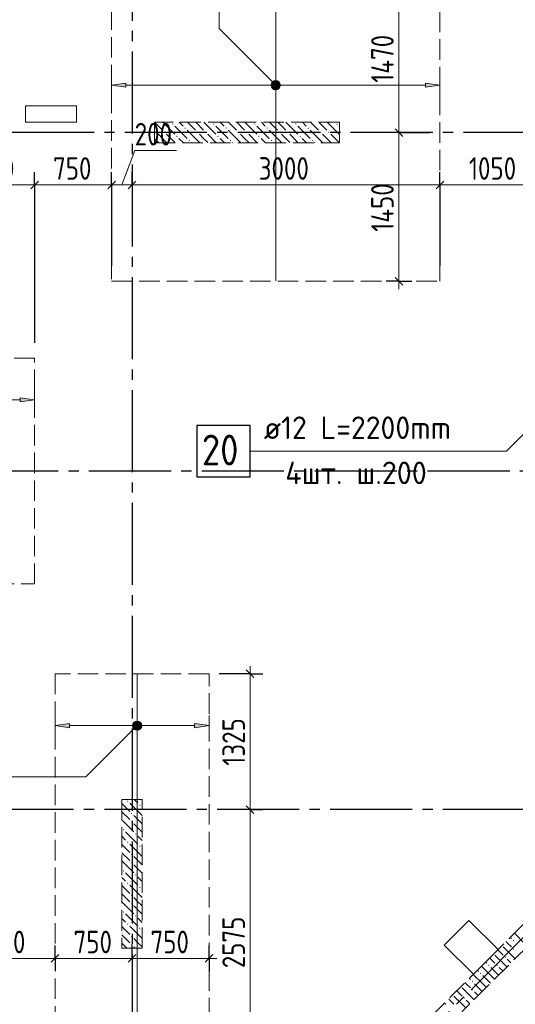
# Model space of a CAD drawing. Header units: millimetres. Extents: x 0 to 43617, y 0 to 59400.
# Tile 21 of 41: x 15229 to 20059, y 27233 to 36830. Entities that reach past the tile are written whole.
import ezdxf

# ---------------------------------------------------------------- set-up
doc = ezdxf.new("R2010")
doc.units = ezdxf.units.MM
doc.linetypes.add('______2', pattern=[270, 200, -70])
doc.linetypes.add('______5', pattern=[1100, 800, -100, 100, -100])
for name, color, linetype, lineweight in [('Standard', 7, 'Continuous', 25), ('ДОП Верх по Х', 7, 'Continuous', 25), ('ЖБ Пилон', 180, 'Continuous', 25), ('Оси', 40, '______5', 18), ('Позиционная метка номер позиции', 7, 'Continuous', 13), ('Примечания', 7, 'Continuous', 25)]:
    doc.layers.add(name, color=color, linetype=linetype, lineweight=lineweight)
doc.layers.add('ЖБ Перекрытие верхний уровень', color=7, linetype='Continuous', lineweight=25, true_color=0xe0e0ff)
doc.layers.add('ЖБ Стена верхний уровень', color=7, linetype='Continuous', lineweight=25, true_color=0x006e00)
doc.styles.add('GOST 2.304-81', font='txt')
doc.styles.add('ISOCPEUR', font='txt')

msp = doc.modelspace()

# ---------------------------------------------------------------- hatches: boundary and pattern name
at = {"layer": 'ДОП Верх по Х', "linetype": 'Continuous', "lineweight": 13, "transparency": 33554687}
for points in [[(16264, 36171.8), (16124, 36191.8), (16264, 36211.8)], [(15714, 29929), (15574, 29949), (15714, 29969)]]:
    msp.add_hatch(color=7, dxfattribs=at).paths.add_polyline_path(points, flags=16)
for points in [[(17691.7, 36173), (17691.7, 36210.5), (17686.5, 36191.8)], [(17691.7, 36210.5), (17705.2, 36159.5), (17705.2, 36224)], [(17691.7, 36210.5), (17691.7, 36173), (17705.2, 36159.5)], [(17705.2, 36224), (17724, 36154.3), (17724, 36229.3)], [(17705.2, 36224), (17705.2, 36159.5), (17724, 36154.3)], [(17724, 36229.3), (17724, 36154.3), (17742.7, 36159.5)], [(17724, 36229.3), (17742.7, 36159.5), (17742.7, 36224)], [(17742.7, 36224), (17742.7, 36159.5), (17756.2, 36173)], [(17742.7, 36224), (17756.2, 36173), (17756.2, 36210.5)], [(17756.2, 36210.5), (17756.2, 36173), (17761.5, 36191.8)], [(19184, 36171.8), (19324, 36191.8), (19184, 36211.8)], [(15234, 33105.5), (15374, 33125.5), (15234, 33145.5)], [(16341.7, 29930.2), (16341.7, 29967.8), (16336.5, 29949)], [(16341.7, 29967.8), (16355.2, 29916.7), (16355.2, 29981.2)], [(16341.7, 29967.8), (16341.7, 29930.2), (16355.2, 29916.7)], [(16355.2, 29981.2), (16374, 29911.5), (16374, 29986.5)], [(16355.2, 29981.2), (16355.2, 29916.7), (16374, 29911.5)], [(16374, 29986.5), (16374, 29911.5), (16392.7, 29916.7)], [(16374, 29986.5), (16392.7, 29916.7), (16392.7, 29981.2)], [(16392.7, 29981.2), (16392.7, 29916.7), (16406.2, 29930.2)], [(16392.7, 29981.2), (16406.2, 29930.2), (16406.2, 29967.8)], [(16406.2, 29967.8), (16406.2, 29930.2), (16411.5, 29949)], [(16934, 29929), (17074, 29949), (16934, 29969)]]:
    msp.add_hatch(color=7, dxfattribs=at).paths.add_polyline_path(points)
at = {"layer": 'ЖБ Пилон', "linetype": 'Continuous', "lineweight": 18, "transparency": 33554687}
for points in [[(16714.5, 35813.1), (16721, 35819.6), (16727.5, 35813.1), (16721, 35806.6)], [(17114.5, 35813.1), (17121, 35819.6), (17127.5, 35813.1), (17121, 35806.6)], [(17514.5, 35813.1), (17521, 35819.6), (17527.5, 35813.1), (17521, 35806.6)], [(17914.5, 35813.1), (17921, 35819.6), (17927.5, 35813.1), (17921, 35806.6)], [(18314.5, 35813.1), (18321, 35819.6), (18327.5, 35813.1), (18321, 35806.6)], [(16554.4, 35733.1), (16560.9, 35739.6), (16567.4, 35733.1), (16560.9, 35726.6)], [(16634.5, 35733.1), (16640.9, 35739.6), (16647.4, 35733.1), (16640.9, 35726.6)], [(16834.5, 35773.1), (16840.9, 35779.6), (16847.4, 35773.1), (16840.9, 35766.6)], [(16954.4, 35733.1), (16960.9, 35739.6), (16967.4, 35733.1), (16960.9, 35726.6)], [(17034.5, 35733.1), (17040.9, 35739.6), (17047.4, 35733.1), (17040.9, 35726.6)], [(17234.5, 35773.1), (17240.9, 35779.6), (17247.4, 35773.1), (17240.9, 35766.6)], [(17354.4, 35733.1), (17360.9, 35739.6), (17367.4, 35733.1), (17360.9, 35726.6)], [(17434.5, 35733.1), (17440.9, 35739.6), (17447.4, 35733.1), (17440.9, 35726.6)], [(17634.5, 35773.1), (17640.9, 35779.6), (17647.4, 35773.1), (17640.9, 35766.6)], [(17754.4, 35733.1), (17760.9, 35739.6), (17767.4, 35733.1), (17760.9, 35726.6)], [(17834.5, 35733.1), (17840.9, 35739.6), (17847.4, 35733.1), (17840.9, 35726.6)], [(18034.5, 35773.1), (18040.9, 35779.6), (18047.4, 35773.1), (18040.9, 35766.6)], [(18154.4, 35733.1), (18160.9, 35739.6), (18167.4, 35733.1), (18160.9, 35726.6)], [(18234.5, 35733.1), (18240.9, 35739.6), (18247.4, 35733.1), (18240.9, 35726.6)], [(16754.4, 35693.1), (16760.9, 35699.6), (16767.4, 35693.1), (16760.9, 35686.6)], [(16874.5, 35653.1), (16881, 35659.6), (16887.5, 35653.1), (16881, 35646.6)], [(17154.4, 35693.1), (17160.9, 35699.6), (17167.4, 35693.1), (17160.9, 35686.6)], [(17274.5, 35653.1), (17281, 35659.6), (17287.5, 35653.1), (17281, 35646.6)], [(17554.4, 35693.1), (17560.9, 35699.6), (17567.4, 35693.1), (17560.9, 35686.6)], [(17674.5, 35653.1), (17681, 35659.6), (17687.5, 35653.1), (17681, 35646.6)], [(17954.4, 35693.1), (17960.9, 35699.6), (17967.4, 35693.1), (17960.9, 35686.6)], [(18074.5, 35653.1), (18081, 35659.6), (18087.5, 35653.1), (18081, 35646.6)], [(16274.5, 29213.1), (16281, 29219.6), (16287.5, 29213.1), (16281, 29206.6)], [(16394.5, 29173.1), (16401, 29179.6), (16407.5, 29173.1), (16401, 29166.6)], [(16314.5, 29093.1), (16321, 29099.6), (16327.5, 29093.1), (16321, 29086.6)], [(16314.5, 29013.1), (16321, 29019.6), (16327.5, 29013.1), (16321, 29006.6)], [(16234.5, 28933.1), (16240.9, 28939.6), (16247.4, 28933.1), (16240.9, 28926.6)], [(16354.4, 28893.1), (16360.9, 28899.6), (16367.4, 28893.1), (16360.9, 28886.6)], [(16274.5, 28813.1), (16281, 28819.6), (16287.5, 28813.1), (16281, 28806.6)], [(16314.5, 28693.1), (16321, 28699.6), (16327.5, 28693.1), (16321, 28686.6)], [(16394.5, 28773.1), (16401, 28779.6), (16407.5, 28773.1), (16401, 28766.6)], [(16314.5, 28613.1), (16321, 28619.6), (16327.5, 28613.1), (16321, 28606.6)], [(16234.5, 28533.1), (16240.9, 28539.6), (16247.4, 28533.1), (16240.9, 28526.6)], [(16274.5, 28413.1), (16281, 28419.6), (16287.5, 28413.1), (16281, 28406.6)], [(16354.4, 28493.1), (16360.9, 28499.6), (16367.4, 28493.1), (16360.9, 28486.6)], [(16394.5, 28373.1), (16401, 28379.6), (16407.5, 28373.1), (16401, 28366.6)], [(16314.5, 28293.1), (16321, 28299.6), (16327.5, 28293.1), (16321, 28286.6)], [(16314.5, 28213.1), (16321, 28219.6), (16327.5, 28213.1), (16321, 28206.6)], [(16234.5, 28133.1), (16240.9, 28139.6), (16247.4, 28133.1), (16240.9, 28126.6)], [(16354.4, 28093.1), (16360.9, 28099.6), (16367.4, 28093.1), (16360.9, 28086.6)], [(16274.5, 28013.1), (16281, 28019.6), (16287.5, 28013.1), (16281, 28006.6)], [(16394.5, 27973.1), (16401, 27979.6), (16407.5, 27973.1), (16401, 27966.6)], [(16314.5, 27893.1), (16321, 27899.6), (16327.5, 27893.1), (16321, 27886.6)], [(16314.5, 27813.1), (16321, 27819.6), (16327.5, 27813.1), (16321, 27806.6)]]:
    msp.add_hatch(color=7, dxfattribs=at).paths.add_polyline_path(points, flags=16)
at = {"layer": 'ЖБ Стена верхний уровень', "linetype": 'Continuous', "lineweight": 18, "transparency": 33554687}
for points in [[(20034.5, 27853.1), (20040.9, 27859.6), (20047.4, 27853.1), (20040.9, 27846.6)], [(20034.5, 27773.1), (20040.9, 27779.6), (20047.4, 27773.1), (20040.9, 27766.6)], [(19954.4, 27693.1), (19960.9, 27699.6), (19967.4, 27693.1), (19960.9, 27686.6)], [(19794.5, 27613.1), (19801, 27619.6), (19807.5, 27613.1), (19801, 27606.6)], [(19874.5, 27613.1), (19881, 27619.6), (19887.5, 27613.1), (19881, 27606.6)], [(19634.5, 27453.1), (19640.9, 27459.6), (19647.4, 27453.1), (19640.9, 27446.6)], [(19714.5, 27533.1), (19721, 27539.6), (19727.4, 27533.1), (19721, 27526.6)], [(19634.5, 27373.1), (19640.9, 27379.6), (19647.4, 27373.1), (19640.9, 27366.6)], [(19554.4, 27293.1), (19560.9, 27299.6), (19567.4, 27293.1), (19560.9, 27286.6)]]:
    msp.add_hatch(color=7, dxfattribs=at).paths.add_polyline_path(points, flags=16)
at = {"layer": 'Позиционная метка номер позиции', "linetype": 'Continuous', "lineweight": 13, "transparency": 33554687}
for points in [[(17692.2, 36160), (17735.4, 36235.1), (17680.7, 36180.3)], [(17680.7, 36180.3), (17735.4, 36235.1), (17712.5, 36235.1)], [(17680.7, 36180.3), (17712.5, 36235.1), (17680.7, 36203.2)], [(17680.7, 36203.2), (17712.5, 36235.1), (17692.2, 36223.6)], [(17692.2, 36160), (17755.8, 36223.6), (17735.4, 36235.1)], [(17712.5, 36148.5), (17755.8, 36223.6), (17692.2, 36160)], [(17712.5, 36148.5), (17767.3, 36203.2), (17755.8, 36223.6)], [(17735.4, 36148.5), (17767.3, 36203.2), (17712.5, 36148.5)], [(17735.4, 36148.5), (17767.3, 36180.3), (17767.3, 36203.2)], [(17767.3, 36180.3), (17735.4, 36148.5), (17755.8, 36160)], [(16405.8, 29917.2), (16342.2, 29980.8), (16330.7, 29960.4)], [(16405.8, 29917.2), (16330.7, 29960.4), (16385.5, 29905.7)], [(16385.5, 29905.7), (16330.7, 29960.4), (16330.7, 29937.5)], [(16417.3, 29937.5), (16362.5, 29992.3), (16342.2, 29980.8)], [(16417.3, 29937.5), (16342.2, 29980.8), (16405.8, 29917.2)], [(16417.3, 29960.4), (16385.5, 29992.3), (16362.5, 29992.3)], [(16417.3, 29960.4), (16362.5, 29992.3), (16417.3, 29937.5)], [(16385.5, 29992.3), (16417.3, 29960.4), (16405.8, 29980.8)], [(16385.5, 29905.7), (16330.7, 29937.5), (16362.5, 29905.7)], [(16362.5, 29905.7), (16330.7, 29937.5), (16342.2, 29917.2)]]:
    msp.add_hatch(color=7, dxfattribs=at).paths.add_polyline_path(points)

# ---------------------------------------------------------------- linework, layer by layer
at = {"layer": 'Standard', "color": 7, "linetype": 'Continuous', "lineweight": 13, "transparency": 33554687}
for p, q in [((18924, 35730), (18924, 37200)), ((16224, 35220), (16349.6, 35553.8)), ((16349.6, 35553.8), (16756.2, 35553.8)), ((15374, 35220), (14624, 35220)), ((16124, 35220), (15374, 35220)), ((16324, 35220), (16124, 35220)), ((19324, 35220), (16324, 35220)), ((20374, 35220), (19324, 35220)), ((18924, 34280), (18924, 34205)), ((17474, 30455), (17474, 30530)), ((17474, 29130), (17474, 30455)), ((15574, 27680), (14624, 27680)), ((16324, 27680), (15574, 27680)), ((17074, 27680), (16324, 27680)), ((17074, 27680), (17149, 27680))]:
    msp.add_line(p, q, dxfattribs=at)
at = {"layer": 'Standard', "color": 251, "linetype": 'Continuous', "lineweight": -3, "true_color": 0x656565, "transparency": 33554687}
for p, q in [((18924, 35730), (18799, 35730)), ((18924, 35730), (19049, 35730)), ((18924, 35730), (19224, 35730)), ((15374, 35220), (15374, 35345)), ((16124, 35220), (16124, 35345)), ((16324, 35220), (16324, 35345)), ((19324, 35220), (19324, 35345)), ((15374, 35220), (15374, 35095)), ((15374, 35220), (15374, 33680)), ((16124, 35220), (16124, 35095)), ((16124, 35220), (16124, 34430)), ((16324, 35220), (16324, 35095)), ((16324, 35220), (16324, 35216)), ((19324, 35220), (19324, 35095)), ((19324, 35220), (19324, 34430)), ((18924, 34280), (18799, 34280)), ((18924, 34280), (19049, 34280)), ((18924, 34280), (18924, 34280)), ((17474, 30455), (17174, 30455)), ((17474, 30455), (17349, 30455)), ((17474, 30455), (17599, 30455)), ((17474, 29130), (17349, 29130)), ((17474, 29130), (17599, 29130)), ((15574, 27680), (15574, 27805)), ((16324, 27680), (16324, 27805)), ((17074, 27680), (17074, 27805)), ((15574, 27680), (15574, 27555)), ((15574, 27680), (15574, 27680)), ((16324, 27680), (16324, 27555)), ((16324, 27680), (16324, 27680)), ((17074, 27680), (17074, 27555)), ((17074, 27680), (17074, 27680))]:
    msp.add_line(p, q, dxfattribs=at)
at = {"layer": 'Standard', "color": 7, "linetype": 'Continuous', "lineweight": 25, "transparency": 33554687}
for p, q in [((18961.5, 35692.5), (18886.5, 35767.5)), ((15411.5, 35257.5), (15336.5, 35182.5)), ((16161.5, 35257.5), (16086.5, 35182.5)), ((16361.5, 35257.5), (16286.5, 35182.5)), ((19361.5, 35257.5), (19286.5, 35182.5)), ((18961.5, 34242.5), (18886.5, 34317.5)), ((17511.5, 30417.5), (17436.5, 30492.5)), ((17511.5, 29092.5), (17436.5, 29167.5)), ((15611.5, 27717.5), (15536.5, 27642.5)), ((16361.5, 27717.5), (16286.5, 27642.5)), ((17111.5, 27717.5), (17036.5, 27642.5))]:
    msp.add_line(p, q, dxfattribs=at)
at = {"layer": 'Standard', "color": 7, "linetype": 'Continuous', "lineweight": 13, "transparency": 33554687}
for points in [[(18924, 34280), (18924, 34694.4), (18924, 34694.4), (18924, 35730)], [(17474, 26555), (17474, 27525.2), (17474, 27525.2), (17474, 29130)]]:
    msp.add_lwpolyline(points, dxfattribs=at)
at = {"layer": 'Standard', "color": 251, "linetype": 'Continuous', "lineweight": -3, "true_color": 0x656565, "transparency": 33554687}
msp.add_lwpolyline([(17474, 29130), (17457, 29130), (17457, 29130), (17174, 29130)], dxfattribs=at)
at = {"layer": 'ДОП Верх по Х', "color": 7, "linetype": 'Continuous', "lineweight": 18, "transparency": 33554687}
for p, q in [((17724, 37194), (17724, 34286)), ((16374, 30449), (16374, 26561))]:
    msp.add_line(p, q, dxfattribs=at)
at = {"layer": 'ДОП Верх по Х', "color": 251, "linetype": 'Continuous', "lineweight": 13, "true_color": 0x494949, "transparency": 33554687}
for p, q in [((16124, 36191.8), (16124, 36291.8)), ((19324, 36191.8), (19324, 36291.8)), ((16124, 36191.8), (16264, 36211.8)), ((16264, 36171.8), (16124, 36191.8)), ((16124, 36191.8), (16124, 36091.8)), ((16124, 36191.8), (16124, 36191.8)), ((16264, 36211.8), (16264, 36171.8)), ((16264, 36191.8), (17694, 36191.8)), ((17724, 36229.3), (17724, 36229.3)), ((17754, 36191.8), (19184, 36191.8)), ((19324, 36191.8), (19184, 36211.8)), ((19184, 36211.8), (19184, 36171.8)), ((19184, 36171.8), (19324, 36191.8)), ((19324, 36191.8), (19324, 36091.8)), ((19324, 36191.8), (19324, 36191.8)), ((17724, 36154.3), (17724, 36154.3)), ((15374, 33125.5), (15374, 33225.5)), ((13804, 33125.5), (15234, 33125.5)), ((15374, 33125.5), (15234, 33145.5)), ((15234, 33145.5), (15234, 33105.5)), ((15234, 33105.5), (15374, 33125.5)), ((15374, 33125.5), (15374, 33025.5)), ((15374, 33125.5), (15374, 33125.5)), ((15574, 29949), (15574, 30049)), ((17074, 29949), (17074, 30049)), ((15574, 29949), (15714, 29969)), ((15714, 29929), (15574, 29949)), ((15574, 29949), (15574, 29849)), ((15574, 29949), (15574, 29949)), ((15714, 29969), (15714, 29929)), ((15714, 29949), (16344, 29949)), ((16374, 29986.5), (16374, 29986.5)), ((16404, 29949), (16934, 29949)), ((17074, 29949), (16934, 29969)), ((16934, 29969), (16934, 29929)), ((16934, 29929), (17074, 29949)), ((17074, 29949), (17074, 29849)), ((17074, 29949), (17074, 29949)), ((16374, 29911.5), (16374, 29911.5))]:
    msp.add_line(p, q, dxfattribs=at)
at = {"layer": 'ДОП Верх по Х', "color": 7, "linetype": 'Continuous', "lineweight": 13, "transparency": 33554687}
msp.add_line((17588, 32625.5), (19674, 32625.5), dxfattribs=at)
at = {"layer": 'ДОП Верх по Х', "color": 7, "linetype": 'Continuous', "lineweight": 25, "transparency": 33554687}
msp.add_lwpolyline([(16954, 32375.5), (17474, 32375.5), (17474, 32875.5), (16954, 32875.5), (16954, 32375.5)], dxfattribs=at)
at = {"layer": 'ДОП Верх по Х', "color": 251, "linetype": 'Continuous', "lineweight": 13, "true_color": 0x494949, "transparency": 33554687}
for centre in [(17724, 36191.8), (16374, 29949)]:
    msp.add_circle(centre, 37.5, dxfattribs=at)
at = {"layer": 'ЖБ Перекрытие верхний уровень', "color": 7, "linetype": 'Continuous', "lineweight": 18, "transparency": 33554687}
for p, q in [((15784, 35990), (15284, 35990)), ((15284, 35990), (15284, 35830)), ((15784, 35830), (15784, 35990)), ((15284, 35830), (15784, 35830)), ((19607.5, 28048.6), (19367.1, 27808.2)), ((19890.4, 27765.7), (19607.5, 28048.6)), ((19367.1, 27808.2), (19650, 27525.3)), ((19650, 27525.3), (19890.4, 27765.7))]:
    msp.add_line(p, q, dxfattribs=at)
at = {"layer": 'ЖБ Пилон', "color": 253, "linetype": '______2', "lineweight": 13, "true_color": 0xa0a0a0, "transparency": 33554687}
for p, q in [((18344, 35830), (16544, 35830)), ((16544, 35830), (16544, 35630)), ((18344, 35630), (18344, 35830)), ((16544, 35630), (18344, 35630)), ((16224, 29230), (16224, 27780)), ((16424, 29230), (16224, 29230)), ((16424, 27780), (16424, 29230)), ((16224, 27780), (16424, 27780))]:
    msp.add_line(p, q, dxfattribs=at)
at = {"layer": 'ЖБ Пилон', "color": 9, "linetype": 'Continuous', "lineweight": 18, "true_color": 0xc7c7c7, "transparency": 33554687}
for p, q in [((16544.1, 35830), (16621, 35753.1)), ((16624.1, 35830), (16740.9, 35713.1)), ((16821, 35793.1), (16784.1, 35830)), ((16864.1, 35830), (16940.9, 35753.1)), ((16944.1, 35830), (17021, 35753.1)), ((17024.1, 35830), (17140.9, 35713.1)), ((17221, 35793.1), (17184.1, 35830)), ((17264.1, 35830), (17340.9, 35753.1)), ((17344.1, 35830), (17421, 35753.1)), ((17424.1, 35830), (17540.9, 35713.1)), ((17621, 35793.1), (17584.1, 35830)), ((17664.1, 35830), (17740.9, 35753.1)), ((17744.1, 35830), (17821, 35753.1)), ((17824.1, 35830), (17940.9, 35713.1)), ((18021, 35793.1), (17984.1, 35830)), ((18064.1, 35830), (18140.9, 35753.1)), ((18144.1, 35830), (18221, 35753.1)), ((18224.1, 35830), (18340.9, 35713.1)), ((16621, 35673.1), (16581, 35713.1)), ((16660.9, 35713.1), (16744.1, 35630)), ((16740.9, 35793.1), (16860.9, 35673.1)), ((16860.9, 35753.1), (16981, 35633.1)), ((17021, 35673.1), (16981, 35713.1)), ((17060.9, 35713.1), (17144.1, 35630)), ((17140.9, 35793.1), (17260.9, 35673.1)), ((17260.9, 35753.1), (17381, 35633.1)), ((17421, 35673.1), (17381, 35713.1)), ((17460.9, 35713.1), (17544.1, 35630)), ((17540.9, 35793.1), (17660.9, 35673.1)), ((17660.9, 35753.1), (17781, 35633.1)), ((17821, 35673.1), (17781, 35713.1)), ((17860.9, 35713.1), (17944.1, 35630)), ((17940.9, 35793.1), (18060.9, 35673.1)), ((18060.9, 35753.1), (18181, 35633.1)), ((18221, 35673.1), (18181, 35713.1)), ((18260.9, 35713.1), (18344, 35630.1)), ((18340.9, 35793.1), (18344, 35790.1)), ((16544, 35670.1), (16581, 35633.1)), ((16660.9, 35633.1), (16621, 35673.1)), ((16781, 35673.1), (16824.1, 35630)), ((16904.1, 35630), (16901, 35633.1)), ((17060.9, 35633.1), (17021, 35673.1)), ((17181, 35673.1), (17224.1, 35630)), ((17304.1, 35630), (17301, 35633.1)), ((17460.9, 35633.1), (17421, 35673.1)), ((17581, 35673.1), (17624.1, 35630)), ((17704.1, 35630), (17701, 35633.1)), ((17860.9, 35633.1), (17821, 35673.1)), ((17981, 35673.1), (18024.1, 35630)), ((18104.1, 35630), (18101, 35633.1)), ((18260.9, 35633.1), (18221, 35673.1)), ((16224, 29190.1), (16301, 29113.1)), ((16301, 29193.1), (16421, 29073.1)), ((16344.1, 29230), (16381, 29193.1)), ((16224, 29110.1), (16301, 29033.1)), ((16424, 29150.1), (16421, 29153.1)), ((16224, 29030.1), (16340.9, 28913.1)), ((16381, 29033.1), (16340.9, 29073.1)), ((16340.9, 28993.1), (16424, 28910.1)), ((16421, 28993.1), (16381, 29033.1)), ((16260.9, 28913.1), (16381, 28793.1)), ((16260.9, 28833.1), (16224, 28870.1)), ((16301, 28793.1), (16421, 28673.1)), ((16381, 28873.1), (16424, 28830.1)), ((16224, 28790.1), (16301, 28713.1)), ((16224, 28710.1), (16301, 28633.1)), ((16424, 28750.1), (16421, 28753.1)), ((16224, 28630.1), (16340.9, 28513.1)), ((16381, 28633.1), (16340.9, 28673.1)), ((16421, 28593.1), (16381, 28633.1)), ((16260.9, 28513.1), (16381, 28393.1)), ((16340.9, 28593.1), (16424, 28510.1)), ((16260.9, 28433.1), (16224, 28470.1)), ((16381, 28473.1), (16424, 28430.1)), ((16224, 28390.1), (16301, 28313.1)), ((16301, 28393.1), (16421, 28273.1)), ((16424, 28350.1), (16421, 28353.1)), ((16224, 28310.1), (16301, 28233.1)), ((16224, 28230.1), (16340.9, 28113.1)), ((16381, 28233.1), (16340.9, 28273.1)), ((16421, 28193.1), (16381, 28233.1)), ((16340.9, 28193.1), (16424, 28110.1)), ((16260.9, 28033.1), (16224, 28070.1)), ((16260.9, 28113.1), (16381, 27993.1)), ((16381, 28073.1), (16424, 28030.1)), ((16224, 27990.1), (16301, 27913.1)), ((16301, 27993.1), (16421, 27873.1)), ((16424, 27950.1), (16421, 27953.1)), ((16224, 27910.1), (16301, 27833.1)), ((16381, 27833.1), (16340.9, 27873.1)), ((16421, 27793.1), (16381, 27833.1)), ((16224, 27830.1), (16274.1, 27780)), ((16340.9, 27793.1), (16354.1, 27780))]:
    msp.add_line(p, q, dxfattribs=at)
at = {"layer": 'ЖБ Стена верхний уровень', "color": 251, "linetype": '______2', "lineweight": 13, "true_color": 0x656565, "transparency": 33554687}
for p, q in [((23191.1, 31066.4), (17435.2, 25310.6)), ((17562.5, 25183.3), (23318.4, 30939.2))]:
    msp.add_line(p, q, dxfattribs=at)
at = {"layer": 'ЖБ Стена верхний уровень', "color": 9, "linetype": 'Continuous', "lineweight": 18, "true_color": 0xc7c7c7, "transparency": 33554687}
for p, q in [((19981, 27833.1), (19969.4, 27844.7)), ((20021, 27793.1), (19981, 27833.1)), ((20009.4, 27884.7), (20021, 27873.1)), ((20140.9, 27833.1), (20049.4, 27924.7)), ((19889.4, 27764.7), (19940.9, 27713.1)), ((19940.9, 27793.1), (20056.6, 27677.4)), ((19769.4, 27644.7), (19781, 27633.1)), ((19821, 27673.1), (19809.4, 27684.7)), ((19860.9, 27633.1), (19821, 27673.1)), ((19860.9, 27713.1), (19976.6, 27597.4)), ((19981, 27673.1), (20016.6, 27637.4)), ((19689.4, 27564.7), (19701, 27553.1)), ((19821, 27513.1), (19729.4, 27604.7)), ((19821, 27593.1), (19896.6, 27517.4)), ((19901, 27593.1), (19936.6, 27557.4)), ((19609.4, 27484.7), (19621, 27473.1)), ((19740.9, 27433.1), (19649.4, 27524.7)), ((19740.9, 27513.1), (19816.6, 27437.4)), ((19821, 27513.1), (19856.6, 27477.4)), ((19489.4, 27364.7), (19540.9, 27313.1)), ((19540.9, 27393.1), (19656.6, 27277.4)), ((19581, 27433.1), (19569.4, 27444.7)), ((19621, 27393.1), (19581, 27433.1)), ((19660.9, 27433.1), (19736.6, 27357.4)), ((19660.9, 27353.1), (19696.6, 27317.4)), ((19740.9, 27433.1), (19776.6, 27397.4)), ((19421, 27273.1), (19409.4, 27284.7)), ((19460.9, 27233.1), (19421, 27273.1)), ((19460.9, 27313.1), (19576.6, 27197.4)), ((19581, 27273.1), (19616.6, 27237.4)), ((19369.4, 27244.7), (19381, 27233.1))]:
    msp.add_line(p, q, dxfattribs=at)
at = {"layer": 'Оси', "color": 8, "linetype": '______5', "lineweight": -3, "transparency": 33554687}
for p, q in [((16324, 57420), (16324, 7100)), ((9515.6, 17263.7), (28171.9, 35920)), ((22554, 35730), (3600, 35730)), ((23304, 32430), (3600, 32430)), ((22354, 29130), (3600, 29130))]:
    msp.add_line(p, q, dxfattribs=at)
at = {"layer": 'Позиционная метка номер позиции', "color": 7, "linetype": 'Continuous', "lineweight": 13, "transparency": 33554687}
for p, q in [((17692.2, 36223.6), (17692.2, 36223.6)), ((17755.8, 36223.6), (17755.8, 36223.6)), ((17692.2, 36160), (17692.2, 36160)), ((17755.8, 36160), (17755.8, 36160)), ((16342.2, 29980.8), (16342.2, 29980.8)), ((16405.8, 29980.8), (16405.8, 29980.8)), ((16342.2, 29917.2), (16342.2, 29917.2)), ((16405.8, 29917.2), (16405.8, 29917.2))]:
    msp.add_line(p, q, dxfattribs=at)
for points in [[(17724, 36191.8), (17172.4, 36743.3), (17172.4, 38600), (19672.4, 38600)], [(20474, 33125.5), (19974, 32625.5), (17474, 32625.5)], [(16374, 29949), (15874, 29449), (4920.5, 29449)]]:
    msp.add_lwpolyline(points, dxfattribs=at)
for centre in [(17724, 36191.8), (16374, 29949)]:
    msp.add_circle(centre, 45, dxfattribs=at)
at = {"layer": 'Примечания', "color": 7, "linetype": '______2', "lineweight": 18, "transparency": 33554687}
for p, q in [((16124, 37200), (16124, 34280)), ((19324, 34280), (19324, 37200)), ((16124, 34280), (19324, 34280)), ((15374, 33530), (12274, 33530)), ((15374, 31330), (15374, 33530)), ((12274, 31330), (15374, 31330)), ((17074, 30455), (15574, 30455)), ((15574, 30455), (15574, 26555)), ((17074, 26555), (17074, 30455))]:
    msp.add_line(p, q, dxfattribs=at)

# ---------------------------------------------------------------- texts
at = {"layer": 'Standard', "color": 7, "linetype": 'Continuous', "lineweight": 25, "transparency": 33554687, "char_height": 220, "attachment_point": 7, "rotation": 90, "style": 'GOST 2.304-81'}
for s, insert, width in [('1470', (18874, 36214.8), 625.735), ('1450', (18874, 34762.6), 610.165), ('1325', (17424, 29558), 594.589), ('2575', (17424, 27584.5), 641.482)]:
    msp.add_mtext(s, dxfattribs=dict(at, insert=insert, width=width))
at = {"layer": 'Standard', "color": 7, "linetype": 'Continuous', "lineweight": 25, "transparency": 33554687, "char_height": 220, "attachment_point": 7, "style": 'GOST 2.304-81'}
for s, insert, width in [('200', (16349.6, 35603.8), 531.967), ('750', (14803.5, 35270), 516.39), ('750', (15553.5, 35270), 516.39), ('3000', (17558.1, 35270), 657.052), ('1050', (19606.6, 35270), 610.171), ('950', (14903.5, 27730), 516.39), ('750', (15753.5, 27730), 516.39), ('750', (16503.5, 27730), 516.39)]:
    msp.add_mtext(s, dxfattribs=dict(at, insert=insert, width=width))
at = {"layer": 'ДОП Верх по Х', "color": 7, "linetype": 'Continuous', "lineweight": 13, "transparency": 33554687, "attachment_point": 7, "style": 'ISOCPEUR'}
for s, insert, char_height, width in [('\\W0.96;ø12 L=2200mm ', (17608, 32742.8), 220, 2150.516), ('\\W0.87;20', (17004, 32485.5), 300, 550.811), ('\\W0.97;4шт. ш.200 ', (17817, 32302.8), 220, 1734.412)]:
    msp.add_mtext(s, dxfattribs=dict(at, insert=insert, char_height=char_height, width=width))

doc.saveas('drawing.dxf')
